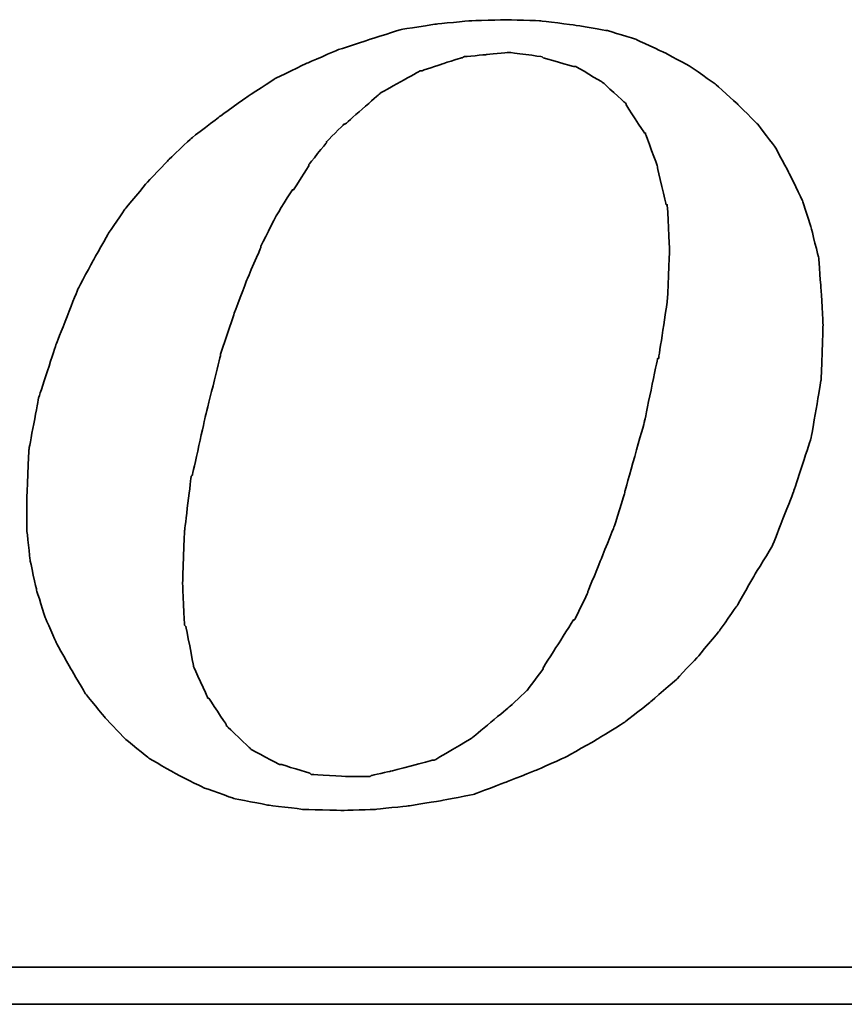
# Model space of a CAD drawing. Header units: millimetres. Extents: x 724 to 1034, y 320 to 423.
# Tile 50 of 57: x 973.75 to 978.72, y 350.06 to 356. Entities that reach past the tile are written whole.
import ezdxf

# ---------------------------------------------------------------- set-up
doc = ezdxf.new("R2010")
doc.units = ezdxf.units.MM
doc.header["$LTSCALE"] = 0.15
doc.layers.add('DIM', color=4, linetype='CONTINUOUS')
doc.layers.add('layer 1', color=7, linetype='CONTINUOUS')

# ---------------------------------------------------------------- blocks, each defined once
blk = doc.blocks.new('TBI MOTION logo(完整正式版)')
at = {"layer": 'layer 1', "color": 22, "lineweight": 35}
for points, knots in [([(35.79625, -6.98375), (35.79625, -6.98375), (36.23125, -7.43875), (36.23125, -7.43875), (36.23125, -7.43875), (36.23125, -7.43875), (36.75625, -7.87125), (36.75625, -7.87125), (36.75625, -7.87125), (36.75625, -7.87125), (37.33125, -8.20375), (37.33125, -8.20375), (37.33125, -8.20375), (37.33125, -8.20375), (37.95625, -8.51875), (37.95625, -8.51875), (37.95625, -8.51875), (37.95625, -8.51875), (38.62625, -8.75875), (38.62625, -8.75875), (38.62625, -8.75875), (38.62625, -8.75875), (39.37125, -8.90375), (39.37125, -8.90375), (39.37125, -8.90375), (39.37125, -8.90375), (40.14125, -8.99875), (40.14125, -8.99875), (40.14125, -8.99875), (40.14125, -8.99875), (41.02625, -9.02375), (41.02625, -9.02375), (41.02625, -9.02375), (41.02625, -9.02375), (41.74625, -8.99875), (41.74625, -8.99875), (41.74625, -8.99875), (41.74625, -8.99875), (42.46625, -8.92375), (42.46625, -8.92375), (42.46625, -8.92375), (42.46625, -8.92375), (43.21125, -8.80625), (43.21125, -8.80625), (43.21125, -8.80625), (43.21125, -8.80625), (43.93125, -8.66375), (43.93125, -8.66375), (43.93125, -8.66375), (43.93125, -8.66375), (44.62625, -8.39875), (44.62625, -8.39875), (44.62625, -8.39875), (44.62625, -8.39875), (45.29625, -8.13375), (45.29625, -8.13375), (45.29625, -8.13375), (45.29625, -8.13375), (45.94625, -7.84375), (45.94625, -7.84375), (45.94625, -7.84375), (45.94625, -7.84375), (46.61625, -7.46375), (46.61625, -7.46375), (46.61625, -7.46375), (46.61625, -7.46375), (47.24125, -7.07875), (47.24125, -7.07875), (47.24125, -7.07875), (47.24125, -7.07875), (47.81625, -6.62375), (47.81625, -6.62375), (47.81625, -6.62375), (47.81625, -6.62375), (48.36875, -6.14375), (48.36875, -6.14375), (48.36875, -6.14375), (48.36875, -6.14375), (48.84625, -5.64125), (48.84625, -5.64125), (48.84625, -5.64125), (48.84625, -5.64125), (49.32625, -5.06375), (49.32625, -5.06375), (49.32625, -5.06375), (49.32625, -5.06375), (49.71125, -4.51374), (49.71125, -4.51374), (49.71125, -4.51374), (49.71125, -4.51374), (50.09625, -3.83874), (50.09625, -3.83874), (50.09625, -3.83874), (50.09625, -3.83874), (50.48125, -3.21374), (50.48125, -3.21374), (50.48125, -3.21374), (50.48125, -3.21374), (50.96125, -1.99125), (50.96125, -1.99125), (50.96125, -1.99125), (50.96125, -1.99125), (51.34375, -0.81875), (51.34375, -0.81875), (51.34375, -0.81875), (51.34375, -0.81875), (51.56125, 0.45624), (51.56125, 0.45624), (51.56125, 0.45624), (51.56125, 0.45624), (51.60625, 1.67624), (51.60625, 1.67624), (51.60625, 1.67624), (51.60625, 1.67624), (51.56125, 2.44625), (51.56125, 2.44625), (51.56125, 2.44625), (51.56125, 2.44625), (51.51125, 3.14125), (51.51125, 3.14125), (51.51125, 3.14125), (51.51125, 3.14125), (51.34375, 3.81125), (51.34375, 3.81125), (51.34375, 3.81125), (51.34375, 3.81125), (51.15125, 4.41125), (51.15125, 4.41125), (51.15125, 4.41125), (51.15125, 4.41125), (50.86125, 5.01125), (50.86125, 5.01125), (50.86125, 5.01125), (50.86125, 5.01125), (50.55125, 5.58875), (50.55125, 5.58875), (50.55125, 5.58875), (50.55125, 5.58875), (50.16625, 6.09125), (50.16625, 6.09125), (50.16625, 6.09125), (50.16625, 6.09125), (49.71125, 6.54875), (49.71125, 6.54875), (49.71125, 6.54875), (49.71125, 6.54875), (49.23125, 6.98125), (49.23125, 6.98125), (49.23125, 6.98125), (49.23125, 6.98125), (48.67875, 7.36625), (48.67875, 7.36625), (48.67875, 7.36625), (48.67875, 7.36625), (48.10375, 7.67625), (48.10375, 7.67625), (48.10375, 7.67625), (48.10375, 7.67625), (47.48125, 7.96375), (47.48125, 7.96375), (47.48125, 7.96375), (47.48125, 7.96375), (46.85625, 8.15625), (46.85625, 8.15625), (46.85625, 8.15625), (46.85625, 8.15625), (46.13625, 8.27624), (46.13625, 8.27624), (46.13625, 8.27624), (46.13625, 8.27624), (45.39125, 8.37125), (45.39125, 8.37125), (45.39125, 8.37125), (45.39125, 8.37125), (44.62625, 8.39624), (44.62625, 8.39624), (44.62625, 8.39624), (44.62625, 8.39624), (43.83625, 8.37125), (43.83625, 8.37125), (43.83625, 8.37125), (43.83625, 8.37125), (43.09125, 8.30125), (43.09125, 8.30125), (43.09125, 8.30125), (43.09125, 8.30125), (42.32125, 8.18125), (42.32125, 8.18125), (42.32125, 8.18125), (42.32125, 8.18125), (41.62875, 7.96375), (41.62875, 7.96375), (41.62875, 7.96375), (41.62875, 7.96375), (40.90625, 7.72625), (40.90625, 7.72625), (40.90625, 7.72625), (40.90625, 7.72625), (40.23624, 7.43625), (40.23624, 7.43625), (40.23624, 7.43625), (40.23624, 7.43625), (39.54124, 7.10125), (39.54124, 7.10125), (39.54124, 7.10125), (39.54124, 7.10125), (38.91625, 6.69125), (38.91625, 6.69125), (38.91625, 6.69125), (38.91625, 6.69125), (38.31625, 6.26125), (38.31625, 6.26125), (38.31625, 6.26125), (38.31625, 6.26125), (37.69125, 5.78125), (37.69125, 5.78125), (37.69125, 5.78125), (37.69125, 5.78125), (37.18625, 5.30125), (37.18625, 5.30125), (37.18625, 5.30125), (37.18625, 5.30125), (36.70625, 4.79624), (36.70625, 4.79624), (36.70625, 4.79624), (36.70625, 4.79624), (36.23125, 4.22125), (36.23125, 4.22125), (36.23125, 4.22125), (36.23125, 4.22125), (35.87124, 3.69375), (35.87124, 3.69375), (35.87124, 3.69375), (35.87124, 3.69375), (35.53125, 3.09125), (35.53125, 3.09125), (35.53125, 3.09125), (35.53125, 3.09125), (35.19875, 2.47125), (35.19875, 2.47125), (35.19875, 2.47125), (35.19875, 2.47125), (34.71625, 1.24625), (34.71625, 1.24625), (34.71625, 1.24625), (34.71625, 1.24625), (34.33125, 0.06874), (34.33125, 0.06874), (34.33125, 0.06874), (34.33125, 0.06874), (34.11625, -1.07875), (34.11625, -1.07875), (34.11625, -1.07875), (34.11625, -1.07875), (34.07125, -2.15875), (34.07125, -2.15875), (34.07125, -2.15875), (34.07125, -2.15875), (34.07125, -2.85375), (34.07125, -2.85375), (34.07125, -2.85375), (34.07125, -2.85375), (34.14125, -3.50375), (34.14125, -3.50375), (34.14125, -3.50375), (34.14125, -3.50375), (34.28625, -4.17375), (34.28625, -4.17375), (34.28625, -4.17375), (34.28625, -4.17375), (34.47625, -4.77624), (34.47625, -4.77624), (34.47625, -4.77624), (34.47625, -4.77624), (34.71625, -5.32625), (34.71625, -5.32625), (34.71625, -5.32625), (34.71625, -5.32625), (35.05375, -5.92875), (35.05375, -5.92875), (35.05375, -5.92875), (35.05375, -5.92875), (35.36375, -6.45375), (35.36375, -6.45375), (35.36375, -6.45375), (35.36375, -6.45375), (35.79625, -6.98375), (35.79625, -6.98375)], [0, 0, 0, 0, 0.01388889, 0.01388889, 0.01388889, 0.0138889, 0.02777778, 0.02777778, 0.02777778, 0.02777779, 0.04166667, 0.04166667, 0.04166667, 0.04166668, 0.05555556, 0.05555556, 0.05555556, 0.05555557, 0.06944444, 0.06944444, 0.06944444, 0.06944445, 0.08333333, 0.08333333, 0.08333333, 0.08333334, 0.09722222, 0.09722222, 0.09722222, 0.09722223, 0.11111111, 0.11111111, 0.11111111, 0.11111112, 0.125, 0.125, 0.125, 0.12500001, 0.13888889, 0.13888889, 0.13888889, 0.1388889, 0.15277778, 0.15277778, 0.15277778, 0.15277779, 0.16666667, 0.16666667, 0.16666667, 0.16666668, 0.18055556, 0.18055556, 0.18055556, 0.18055557, 0.19444444, 0.19444444, 0.19444444, 0.19444445, 0.20833333, 0.20833333, 0.20833333, 0.20833334, 0.22222222, 0.22222222, 0.22222222, 0.22222223, 0.23611111, 0.23611111, 0.23611111, 0.23611112, 0.25, 0.25, 0.25, 0.25000001, 0.26388889, 0.26388889, 0.26388889, 0.2638889, 0.27777778, 0.27777778, 0.27777778, 0.27777779, 0.29166667, 0.29166667, 0.29166667, 0.29166668, 0.30555556, 0.30555556, 0.30555556, 0.30555557, 0.31944444, 0.31944444, 0.31944444, 0.31944445, 0.33333333, 0.33333333, 0.33333333, 0.33333334, 0.34722222, 0.34722222, 0.34722222, 0.34722223, 0.36111111, 0.36111111, 0.36111111, 0.36111112, 0.375, 0.375, 0.375, 0.37500001, 0.38888889, 0.38888889, 0.38888889, 0.3888889, 0.40277778, 0.40277778, 0.40277778, 0.40277779, 0.41666667, 0.41666667, 0.41666667, 0.41666668, 0.43055556, 0.43055556, 0.43055556, 0.43055557, 0.44444444, 0.44444444, 0.44444444, 0.44444445, 0.45833333, 0.45833333, 0.45833333, 0.45833334, 0.47222222, 0.47222222, 0.47222222, 0.47222223, 0.48611111, 0.48611111, 0.48611111, 0.48611112, 0.5, 0.5, 0.5, 0.50000001, 0.51388889, 0.51388889, 0.51388889, 0.5138889, 0.52777778, 0.52777778, 0.52777778, 0.52777779, 0.54166667, 0.54166667, 0.54166667, 0.54166668, 0.55555556, 0.55555556, 0.55555556, 0.55555557, 0.56944444, 0.56944444, 0.56944444, 0.56944445, 0.58333333, 0.58333333, 0.58333333, 0.58333334, 0.59722222, 0.59722222, 0.59722222, 0.59722223, 0.61111111, 0.61111111, 0.61111111, 0.61111112, 0.625, 0.625, 0.625, 0.62500001, 0.63888889, 0.63888889, 0.63888889, 0.6388889, 0.65277778, 0.65277778, 0.65277778, 0.65277779, 0.66666667, 0.66666667, 0.66666667, 0.66666668, 0.68055556, 0.68055556, 0.68055556, 0.68055557, 0.69444444, 0.69444444, 0.69444444, 0.69444445, 0.70833333, 0.70833333, 0.70833333, 0.70833334, 0.72222222, 0.72222222, 0.72222222, 0.72222223, 0.73611111, 0.73611111, 0.73611111, 0.73611112, 0.75, 0.75, 0.75, 0.75000001, 0.76388889, 0.76388889, 0.76388889, 0.7638889, 0.77777778, 0.77777778, 0.77777778, 0.77777779, 0.79166667, 0.79166667, 0.79166667, 0.79166668, 0.80555556, 0.80555556, 0.80555556, 0.80555557, 0.81944444, 0.81944444, 0.81944444, 0.81944445, 0.83333333, 0.83333333, 0.83333333, 0.83333334, 0.84722222, 0.84722222, 0.84722222, 0.84722223, 0.86111111, 0.86111111, 0.86111111, 0.86111112, 0.875, 0.875, 0.875, 0.87500001, 0.88888889, 0.88888889, 0.88888889, 0.8888889, 0.90277778, 0.90277778, 0.90277778, 0.90277779, 0.91666667, 0.91666667, 0.91666667, 0.91666668, 0.93055556, 0.93055556, 0.93055556, 0.93055557, 0.94444444, 0.94444444, 0.94444444, 0.94444445, 0.95833333, 0.95833333, 0.95833333, 0.95833334, 0.97222222, 0.97222222, 0.97222222, 0.97222223, 0.98611111, 0.98611111, 0.98611111, 0.98611112, 1, 1, 1, 1]), ([(38.33875, 1.03124), (38.33875, 1.03124), (38.62625, 1.89625), (38.62625, 1.89625), (38.62625, 1.89625), (38.62625, 1.89625), (38.91625, 2.66375), (38.91625, 2.66375), (38.91625, 2.66375), (38.91625, 2.66375), (39.22625, 3.38125), (39.22625, 3.38125), (39.22625, 3.38125), (39.22625, 3.38125), (39.22625, 3.40624), (39.22625, 3.40624), (39.22625, 3.40624), (39.22625, 3.40624), (39.56124, 4.07624), (39.56124, 4.07624), (39.56124, 4.07624), (39.56124, 4.07624), (39.92125, 4.65125), (39.92125, 4.65125), (39.92125, 4.65125), (39.92125, 4.65125), (39.94625, 4.65125), (39.94625, 4.65125), (39.94625, 4.65125), (39.94625, 4.65125), (40.28125, 5.17875), (40.28125, 5.17875), (40.28125, 5.17875), (40.28125, 5.17875), (40.28125, 5.20375), (40.28125, 5.20375), (40.28125, 5.20375), (40.28125, 5.20375), (40.66875, 5.68625), (40.66875, 5.68625), (40.66875, 5.68625), (40.66875, 5.68625), (40.66875, 5.70625), (40.66875, 5.70625), (40.66875, 5.70625), (40.66875, 5.70625), (41.05124, 6.09125), (41.05124, 6.09125), (41.05124, 6.09125), (41.05124, 6.09125), (41.07625, 6.09125), (41.07625, 6.09125), (41.07625, 6.09125), (41.07625, 6.09125), (41.84125, 6.76625), (41.84125, 6.76625), (41.84125, 6.76625), (41.84125, 6.76625), (41.86625, 6.78625), (41.86625, 6.78625), (41.86625, 6.78625), (41.86625, 6.78625), (42.73125, 7.26624), (42.73125, 7.26624), (42.73125, 7.26624), (42.73125, 7.26624), (42.75625, 7.26624), (42.75625, 7.26624), (42.75625, 7.26624), (42.75625, 7.26624), (43.18625, 7.41125), (43.18625, 7.41125), (43.18625, 7.41125), (43.18625, 7.41125), (43.64125, 7.55625), (43.64125, 7.55625), (43.64125, 7.55625), (43.64125, 7.55625), (43.66625, 7.55625), (43.66625, 7.55625), (43.66625, 7.55625), (43.66625, 7.55625), (43.69125, 7.58124), (43.69125, 7.58124), (43.69125, 7.58124), (43.69125, 7.58124), (44.19125, 7.62625), (44.19125, 7.62625), (44.19125, 7.62625), (44.19125, 7.62625), (44.67125, 7.67625), (44.67125, 7.67625), (44.67125, 7.67625), (44.67125, 7.67625), (44.69625, 7.67625), (44.69625, 7.67625), (44.69625, 7.67625), (44.69625, 7.67625), (45.41875, 7.58124), (45.41875, 7.58124), (45.41875, 7.58124), (45.41875, 7.58124), (45.44125, 7.55625), (45.44125, 7.55625), (45.44125, 7.55625), (45.44125, 7.55625), (46.11125, 7.36625), (46.11125, 7.36625), (46.11125, 7.36625), (46.11125, 7.36625), (46.13625, 7.36625), (46.13625, 7.36625), (46.13625, 7.36625), (46.13625, 7.36625), (46.15875, 7.36625), (46.15875, 7.36625), (46.15875, 7.36625), (46.15875, 7.36625), (46.73625, 7.02624), (46.73625, 7.02624), (46.73625, 7.02624), (46.73625, 7.02624), (46.76125, 7.00624), (46.76125, 7.00624), (46.76125, 7.00624), (46.76125, 7.00624), (47.24125, 6.57124), (47.24125, 6.57124), (47.24125, 6.57124), (47.24125, 6.57124), (47.26625, 6.54875), (47.26625, 6.54875), (47.26625, 6.54875), (47.26625, 6.54875), (47.26625, 6.52375), (47.26625, 6.52375), (47.26625, 6.52375), (47.26625, 6.52375), (47.67375, 5.89875), (47.67375, 5.89875), (47.67375, 5.89875), (47.67375, 5.89875), (47.69625, 5.89875), (47.69625, 5.89875), (47.69625, 5.89875), (47.69625, 5.89875), (47.69625, 5.87625), (47.69625, 5.87625), (47.69625, 5.87625), (47.69625, 5.87625), (47.96125, 5.15625), (47.96125, 5.15625), (47.96125, 5.15625), (47.96125, 5.15625), (47.96125, 5.13125), (47.96125, 5.13125), (47.96125, 5.13125), (47.96125, 5.13125), (48.15125, 4.31875), (48.15125, 4.31875), (48.15125, 4.31875), (48.15125, 4.31875), (48.17625, 4.31875), (48.17625, 4.31875), (48.17625, 4.31875), (48.17625, 4.31875), (48.17625, 4.29125), (48.17625, 4.29125), (48.17625, 4.29125), (48.17625, 4.29125), (48.22625, 3.33125), (48.22625, 3.33125), (48.22625, 3.33125), (48.22625, 3.33125), (48.22625, 3.30875), (48.22625, 3.30875), (48.22625, 3.30875), (48.22625, 3.30875), (48.17625, 2.20624), (48.17625, 2.20624), (48.17625, 2.20624), (48.17625, 2.20624), (48.17625, 2.18124), (48.17625, 2.18124), (48.17625, 2.18124), (48.17625, 2.18124), (47.98375, 0.93624), (47.98375, 0.93624), (47.98375, 0.93624), (47.98375, 0.93624), (47.96125, 0.93624), (47.96125, 0.93624), (47.96125, 0.93624), (47.96125, 0.93624), (47.67375, -0.45874), (47.67375, -0.45874), (47.67375, -0.45874), (47.67375, -0.45874), (47.24125, -1.99125), (47.24125, -1.99125), (47.24125, -1.99125), (47.24125, -1.99125), (47.24125, -2.01874), (47.24125, -2.01874), (47.24125, -2.01874), (47.24125, -2.01874), (47.00125, -2.78375), (47.00125, -2.78375), (47.00125, -2.78375), (47.00125, -2.78375), (46.71125, -3.50375), (46.71125, -3.50375), (46.71125, -3.50375), (46.71125, -3.50375), (46.42625, -4.19875), (46.42625, -4.19875), (46.42625, -4.19875), (46.42625, -4.19875), (46.42625, -4.22375), (46.42625, -4.22375), (46.42625, -4.22375), (46.42625, -4.22375), (46.13625, -4.82374), (46.13625, -4.82374), (46.13625, -4.82374), (46.13625, -4.82374), (46.11125, -4.82374), (46.11125, -4.82374), (46.11125, -4.82374), (46.11125, -4.82374), (45.77625, -5.35125), (45.77625, -5.35125), (45.77625, -5.35125), (45.77625, -5.35125), (45.44125, -5.87875), (45.44125, -5.87875), (45.44125, -5.87875), (45.44125, -5.87875), (45.44125, -5.90375), (45.44125, -5.90375), (45.44125, -5.90375), (45.44125, -5.90375), (45.10625, -6.35875), (45.10625, -6.35875), (45.10625, -6.35875), (45.10625, -6.35875), (45.08125, -6.38375), (45.08125, -6.38375), (45.08125, -6.38375), (45.08125, -6.38375), (44.69625, -6.74375), (44.69625, -6.74375), (44.69625, -6.74375), (44.69625, -6.74375), (43.88375, -7.41625), (43.88375, -7.41625), (43.88375, -7.41625), (43.88375, -7.41625), (43.85625, -7.43875), (43.85625, -7.43875), (43.85625, -7.43875), (43.85625, -7.43875), (43.04125, -7.91875), (43.04125, -7.91875), (43.04125, -7.91875), (43.04125, -7.91875), (43.01625, -7.91875), (43.01625, -7.91875), (43.01625, -7.91875), (43.01625, -7.91875), (42.99625, -7.91875), (42.99625, -7.91875), (42.99625, -7.91875), (42.99625, -7.91875), (42.08125, -8.15875), (42.08125, -8.15875), (42.08125, -8.15875), (42.08125, -8.15875), (41.65125, -8.25625), (41.65125, -8.25625), (41.65125, -8.25625), (41.65125, -8.25625), (41.62875, -8.27875), (41.62875, -8.27875), (41.62875, -8.27875), (41.62875, -8.27875), (41.60125, -8.27875), (41.60125, -8.27875), (41.60125, -8.27875), (41.60125, -8.27875), (41.12125, -8.27875), (41.12125, -8.27875), (41.12125, -8.27875), (41.12125, -8.27875), (40.35624, -8.23125), (40.35624, -8.23125), (40.35624, -8.23125), (40.35624, -8.23125), (40.33125, -8.23125), (40.33125, -8.23125), (40.33125, -8.23125), (40.33125, -8.23125), (40.30625, -8.20375), (40.30625, -8.20375), (40.30625, -8.20375), (40.30625, -8.20375), (39.68375, -8.01375), (39.68375, -8.01375), (39.68375, -8.01375), (39.68375, -8.01375), (39.66124, -8.01375), (39.66124, -8.01375), (39.66124, -8.01375), (39.66124, -8.01375), (39.63625, -8.01375), (39.63625, -8.01375), (39.63625, -8.01375), (39.63625, -8.01375), (39.01125, -7.67875), (39.01125, -7.67875), (39.01125, -7.67875), (39.01125, -7.67875), (38.98875, -7.65375), (38.98875, -7.65375), (38.98875, -7.65375), (38.98875, -7.65375), (38.48625, -7.17375), (38.48625, -7.17375), (38.48625, -7.17375), (38.48625, -7.17375), (38.45875, -7.14875), (38.45875, -7.14875), (38.45875, -7.14875), (38.45875, -7.14875), (38.45875, -7.12875), (38.45875, -7.12875), (38.45875, -7.12875), (38.45875, -7.12875), (38.07625, -6.54875), (38.07625, -6.54875), (38.07625, -6.54875), (38.07625, -6.54875), (38.05125, -6.54875), (38.05125, -6.54875), (38.05125, -6.54875), (38.05125, -6.54875), (38.05125, -6.52875), (38.05125, -6.52875), (38.05125, -6.52875), (38.05125, -6.52875), (37.74125, -5.85375), (37.74125, -5.85375), (37.74125, -5.85375), (37.74125, -5.85375), (37.74125, -5.82875), (37.74125, -5.82875), (37.74125, -5.82875), (37.74125, -5.82875), (37.57375, -4.96875), (37.57375, -4.96875), (37.57375, -4.96875), (37.57375, -4.96875), (37.54625, -4.94375), (37.54625, -4.94375), (37.54625, -4.94375), (37.54625, -4.94375), (37.50125, -4.03375), (37.50125, -4.03375), (37.50125, -4.03375), (37.50125, -4.03375), (37.50125, -4.00875), (37.50125, -4.00875), (37.50125, -4.00875), (37.50125, -4.00875), (37.54625, -2.85375), (37.54625, -2.85375), (37.54625, -2.85375), (37.54625, -2.85375), (37.69125, -1.65875), (37.69125, -1.65875), (37.69125, -1.65875), (37.69125, -1.65875), (37.71624, -1.63375), (37.71624, -1.63375), (37.71624, -1.63375), (37.71624, -1.63375), (38.00375, -0.33875), (38.00375, -0.33875), (38.00375, -0.33875), (38.00375, -0.33875), (38.33875, 1.00624), (38.33875, 1.00624), (38.33875, 1.00624), (38.33875, 1.00624), (38.33875, 1.03124), (38.33875, 1.03124)], [0, 0, 0, 0, 0.01010101, 0.01010101, 0.01010101, 0.01010102, 0.02020202, 0.02020202, 0.02020202, 0.02020203, 0.03030303, 0.03030303, 0.03030303, 0.03030304, 0.04040404, 0.04040404, 0.04040404, 0.04040405, 0.05050505, 0.05050505, 0.05050505, 0.05050506, 0.06060606, 0.06060606, 0.06060606, 0.06060607, 0.07070707, 0.07070707, 0.07070707, 0.07070708, 0.08080808, 0.08080808, 0.08080808, 0.08080809, 0.09090909, 0.09090909, 0.09090909, 0.0909091, 0.1010101, 0.1010101, 0.1010101, 0.10101011, 0.11111111, 0.11111111, 0.11111111, 0.11111112, 0.12121212, 0.12121212, 0.12121212, 0.12121213, 0.13131313, 0.13131313, 0.13131313, 0.13131314, 0.14141414, 0.14141414, 0.14141414, 0.14141415, 0.15151515, 0.15151515, 0.15151515, 0.15151516, 0.16161616, 0.16161616, 0.16161616, 0.16161617, 0.17171717, 0.17171717, 0.17171717, 0.17171718, 0.18181818, 0.18181818, 0.18181818, 0.18181819, 0.19191919, 0.19191919, 0.19191919, 0.1919192, 0.2020202, 0.2020202, 0.2020202, 0.20202021, 0.21212121, 0.21212121, 0.21212121, 0.21212122, 0.22222222, 0.22222222, 0.22222222, 0.22222223, 0.23232323, 0.23232323, 0.23232323, 0.23232324, 0.24242424, 0.24242424, 0.24242424, 0.24242425, 0.25252525, 0.25252525, 0.25252525, 0.25252526, 0.26262626, 0.26262626, 0.26262626, 0.26262627, 0.27272727, 0.27272727, 0.27272727, 0.27272728, 0.28282828, 0.28282828, 0.28282828, 0.28282829, 0.29292929, 0.29292929, 0.29292929, 0.2929293, 0.3030303, 0.3030303, 0.3030303, 0.30303031, 0.31313131, 0.31313131, 0.31313131, 0.31313132, 0.32323232, 0.32323232, 0.32323232, 0.32323233, 0.33333333, 0.33333333, 0.33333333, 0.33333334, 0.34343434, 0.34343434, 0.34343434, 0.34343435, 0.35353535, 0.35353535, 0.35353535, 0.35353536, 0.36363636, 0.36363636, 0.36363636, 0.36363637, 0.37373737, 0.37373737, 0.37373737, 0.37373738, 0.38383838, 0.38383838, 0.38383838, 0.38383839, 0.39393939, 0.39393939, 0.39393939, 0.3939394, 0.4040404, 0.4040404, 0.4040404, 0.40404041, 0.41414141, 0.41414141, 0.41414141, 0.41414142, 0.42424242, 0.42424242, 0.42424242, 0.42424243, 0.43434343, 0.43434343, 0.43434343, 0.43434344, 0.44444444, 0.44444444, 0.44444444, 0.44444445, 0.45454545, 0.45454545, 0.45454545, 0.45454546, 0.46464646, 0.46464646, 0.46464646, 0.46464647, 0.47474747, 0.47474747, 0.47474747, 0.47474748, 0.48484848, 0.48484848, 0.48484848, 0.48484849, 0.49494949, 0.49494949, 0.49494949, 0.4949495, 0.50505051, 0.50505051, 0.50505051, 0.50505052, 0.51515152, 0.51515152, 0.51515152, 0.51515153, 0.52525253, 0.52525253, 0.52525253, 0.52525254, 0.53535354, 0.53535354, 0.53535354, 0.53535355, 0.54545455, 0.54545455, 0.54545455, 0.54545456, 0.55555556, 0.55555556, 0.55555556, 0.55555557, 0.56565657, 0.56565657, 0.56565657, 0.56565658, 0.57575758, 0.57575758, 0.57575758, 0.57575759, 0.58585859, 0.58585859, 0.58585859, 0.5858586, 0.5959596, 0.5959596, 0.5959596, 0.59595961, 0.60606061, 0.60606061, 0.60606061, 0.60606062, 0.61616162, 0.61616162, 0.61616162, 0.61616163, 0.62626263, 0.62626263, 0.62626263, 0.62626264, 0.63636364, 0.63636364, 0.63636364, 0.63636365, 0.64646465, 0.64646465, 0.64646465, 0.64646466, 0.65656566, 0.65656566, 0.65656566, 0.65656567, 0.66666667, 0.66666667, 0.66666667, 0.66666668, 0.67676768, 0.67676768, 0.67676768, 0.67676769, 0.68686869, 0.68686869, 0.68686869, 0.6868687, 0.6969697, 0.6969697, 0.6969697, 0.69696971, 0.70707071, 0.70707071, 0.70707071, 0.70707072, 0.71717172, 0.71717172, 0.71717172, 0.71717173, 0.72727273, 0.72727273, 0.72727273, 0.72727274, 0.73737374, 0.73737374, 0.73737374, 0.73737375, 0.74747475, 0.74747475, 0.74747475, 0.74747476, 0.75757576, 0.75757576, 0.75757576, 0.75757577, 0.76767677, 0.76767677, 0.76767677, 0.76767678, 0.77777778, 0.77777778, 0.77777778, 0.77777779, 0.78787879, 0.78787879, 0.78787879, 0.7878788, 0.7979798, 0.7979798, 0.7979798, 0.79797981, 0.80808081, 0.80808081, 0.80808081, 0.80808082, 0.81818182, 0.81818182, 0.81818182, 0.81818183, 0.82828283, 0.82828283, 0.82828283, 0.82828284, 0.83838384, 0.83838384, 0.83838384, 0.83838385, 0.84848485, 0.84848485, 0.84848485, 0.84848486, 0.85858586, 0.85858586, 0.85858586, 0.85858587, 0.86868687, 0.86868687, 0.86868687, 0.86868688, 0.87878788, 0.87878788, 0.87878788, 0.87878789, 0.88888889, 0.88888889, 0.88888889, 0.8888889, 0.8989899, 0.8989899, 0.8989899, 0.89898991, 0.90909091, 0.90909091, 0.90909091, 0.90909092, 0.91919192, 0.91919192, 0.91919192, 0.91919193, 0.92929293, 0.92929293, 0.92929293, 0.92929294, 0.93939394, 0.93939394, 0.93939394, 0.93939395, 0.94949495, 0.94949495, 0.94949495, 0.94949496, 0.95959596, 0.95959596, 0.95959596, 0.95959597, 0.96969697, 0.96969697, 0.96969697, 0.96969698, 0.97979798, 0.97979798, 0.97979798, 0.97979799, 0.98989899, 0.98989899, 0.98989899, 0.989899, 1, 1, 1, 1]), ([(75.90875, -9.47875), (75.90875, -9.47875), (75.90875, -12.28625), (75.90875, -12.28625), (75.90875, -12.28625), (75.90875, -12.28625), (75.90875, -12.47875), (75.90875, -12.47875), (75.90875, -12.47875), (75.90875, -12.47875), (75.71625, -12.47875), (75.71625, -12.47875), (75.71625, -12.47875), (75.71625, -12.47875), (-88.32875, -12.47875), (-88.32875, -12.47875), (-88.32875, -12.47875), (-88.32875, -12.47875), (-88.32875, -13.29375), (-88.32875, -13.29375), (-88.32875, -13.29375), (-88.32875, -13.29375), (82.89125, -13.29375), (82.89125, -13.29375), (82.89125, -13.29375), (82.89125, -13.29375), (75.90875, -9.47875), (75.90875, -9.47875)], [0, 0, 0, 0, 0.14285714, 0.14285714, 0.14285714, 0.14285715, 0.28571429, 0.28571429, 0.28571429, 0.2857143, 0.42857143, 0.42857143, 0.42857143, 0.42857144, 0.57142857, 0.57142857, 0.57142857, 0.57142858, 0.71428571, 0.71428571, 0.71428571, 0.71428572, 0.85714286, 0.85714286, 0.85714286, 0.85714287, 1, 1, 1, 1])]:
    blk.add_open_spline(points, degree=3, knots=knots, dxfattribs=at)

msp = doc.modelspace()

# ---------------------------------------------------------------- block references
at = {"layer": 'DIM', "color": 7, "xscale": 0.2736514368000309, "yscale": 0.2736514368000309, "zscale": 0.2736514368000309}
msp.add_blockref('TBI MOTION logo(完整正式版)', (964.4665, 353.7), dxfattribs=at)

doc.saveas('drawing.dxf')
